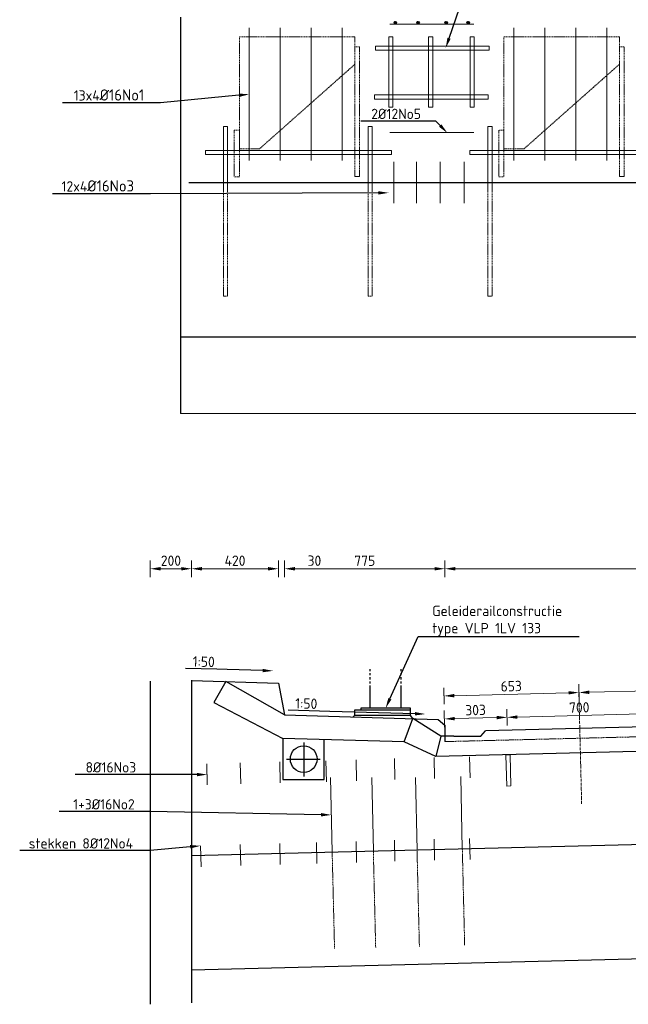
# Model space of a CAD drawing. Header units: millimetres. Extents: x -8028558 to 327273, y -63352 to 83293.
# Tile 176 of 195: x 285337 to 288281, y 5019 to 9782. Entities that reach past the tile are written whole.
import ezdxf
from ezdxf import colors
from ezdxf.entities.mleader import LeaderData, LeaderLine
from ezdxf.math import Vec2, Vec3

# ---------------------------------------------------------------- set-up
doc = ezdxf.new("R2010")
doc.units = ezdxf.units.MM
for name, pattern in [('NLCS-HIDDEN', [4, 2, -2]), ('XX-HART', [13, 4, -2, 1, -2, 4]), ('ZZ-HIDDEN-SO', [4, 2, -2])]:
    doc.linetypes.add(name, pattern=pattern)
for name, color, linetype, lineweight in [('B-CO-BC-BETONVORM-GD', 90, 'Continuous', 25), ('B-CO-BC-BETONVORM-GN', 10, 'ZZ-HIDDEN-SO', 13), ('B-CO-BC-STORTNAAD-GD', 10, 'BC-STORTNAAD', 25), ('B-CO-BC-WAPENING-GD', 130, 'Continuous', 25), ('B-CO-BC-WAPENING_HOOFDWAPENING-G', 170, 'Continuous', 18), ('B-CO-BC-WAPENING_HOOFDWAPENING-GN', 140, 'NLCS-HIDDEN', 13), ('B-CO-SC-STAALVORM-AD', 252, 'Continuous', 18), ('X-XX-AL-HARTLIJN-G', 7, 'XX-HART', 18), ('X-XX-AL-M', 7, 'Continuous', 18), ('X-XX-AL-VERWIJZING-T25', 7, 'Continuous', 25)]:
    doc.layers.add(name, color=color, linetype=linetype, lineweight=lineweight)
doc.styles.add('NLCS-ISO-MM20-T25', font='NLCS-ISO.ttf', dxfattribs={"height": 50})
doc.linetypes.add('BC-STORTNAAD', pattern='A,15,-1,[175,NLCS.SHX,S=1,R=0,X=0,Y=0],-1', length=17)
doc.dimstyles.new('NLCS-MM20-T25-PIJL_L0_H4', dxfattribs={"dimscale": 20, "dimtxt": 2.5, "dimasz": 2.5, "dimexe": 2, "dimexo": 2, "dimgap": 0.7, "dimtad": 1, "dimdec": 0, "dimzin": 0, "dimdsep": 46, "dimtxsty": 'NLCS-ISO-MM20-T25', "dimcen": 0, "dimdle": 2, "dimclrd": 256, "dimclre": 256, "dimclrt": 256, "dimadec": 4, "dimazin": 0, "dimtfac": 1, "dimtdec": 3, "dimtofl": 0, "dimtmove": 0, "dimatfit": 3, "dimfxl": 2, "dimfxlon": 1, "dimtfillclr": 256, "dimtolj": 1, "dimtzin": 0, "dimlwd": -1, "dimlwe": -1, "dimarcsym": 0})
pattern_1 = [(45, (0, 0), (-2.828427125, 2.828427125), []), (45, (0, 2.4284), (-2.828427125, 2.828427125), []), (45, (0, 2.5284), (-2.828427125, 2.828427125), []), (45, (0, 2.6284), (-2.828427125, 2.828427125), [])]

# ---------------------------------------------------------------- blocks, each defined once
blk = doc.blocks.new('*D1095')
at = {"layer": 'X-XX-AL-M', "transparency": 16777216}
for p, q in [((286168.2, 7086.2), (286168.2, 7166.2)), ((286588.2, 7086.2), (286588.2, 7166.2)), ((286218.2, 7126.2), (286538.2, 7126.2))]:
    blk.add_line(p, q, dxfattribs=at)
for points in [[(286218.2, 7134.6), (286218.2, 7117.9), (286168.2, 7126.2)], [(286538.2, 7134.6), (286538.2, 7117.9), (286588.2, 7126.2)]]:
    blk.add_solid(points, dxfattribs=at)
at = {"layer": 'X-XX-AL-M', "transparency": 16777216, "insert": (286378.2, 7165.2), "char_height": 50, "attachment_point": 5, "style": 'NLCS-ISO-MM20-T25'}
blk.add_mtext('\\A1;420', dxfattribs=at)
blk = doc.blocks.new('*D1096')
at = {"layer": 'X-XX-AL-M', "transparency": 16777216}
for p, q in [((286588.2, 7086.2), (286588.2, 7166.2)), ((286618.2, 7086.2), (286618.2, 7166.2)), ((286538.2, 7126.2), (286488.2, 7126.2)), ((286668.2, 7126.2), (286806.2, 7126.2))]:
    blk.add_line(p, q, dxfattribs=at)
for points in [[(286538.2, 7134.6), (286538.2, 7117.9), (286588.2, 7126.2)], [(286668.2, 7134.6), (286668.2, 7117.9), (286618.2, 7126.2)]]:
    blk.add_solid(points, dxfattribs=at)
at = {"layer": 'X-XX-AL-M', "transparency": 16777216, "insert": (286762.2, 7165.2), "char_height": 50, "attachment_point": 5, "style": 'NLCS-ISO-MM20-T25'}
blk.add_mtext('\\A1;30', dxfattribs=at)
blk = doc.blocks.new('*D1097')
at = {"layer": 'X-XX-AL-M', "transparency": 16777216}
for p, q in [((286618.2, 7086.2), (286618.2, 7166.2)), ((287393.2, 7086.2), (287393.2, 7166.2)), ((286668.2, 7126.2), (287343.2, 7126.2))]:
    blk.add_line(p, q, dxfattribs=at)
for points in [[(286668.2, 7134.6), (286668.2, 7117.9), (286618.2, 7126.2)], [(287343.2, 7134.6), (287343.2, 7117.9), (287393.2, 7126.2)]]:
    blk.add_solid(points, dxfattribs=at)
at = {"layer": 'X-XX-AL-M', "transparency": 16777216, "insert": (287005.7, 7165.2), "char_height": 50, "attachment_point": 5, "style": 'NLCS-ISO-MM20-T25'}
blk.add_mtext('\\A1;775', dxfattribs=at)
blk = doc.blocks.new('*D1098')
at = {"layer": 'X-XX-AL-M', "transparency": 16777216}
for p, q in [((287393.2, 7086.2), (287393.2, 7166.2)), ((306353.2, 7086.2), (306353.2, 7166.2)), ((287443.2, 7126.2), (306303.2, 7126.2))]:
    blk.add_line(p, q, dxfattribs=at)
for points in [[(287443.2, 7134.6), (287443.2, 7117.9), (287393.2, 7126.2)], [(306303.2, 7134.6), (306303.2, 7117.9), (306353.2, 7126.2)]]:
    blk.add_solid(points, dxfattribs=at)
at = {"layer": 'X-XX-AL-M', "transparency": 16777216, "insert": (296873.2, 7165.2), "char_height": 50, "attachment_point": 5, "style": 'NLCS-ISO-MM20-T25'}
blk.add_mtext('\\A1;18960', dxfattribs=at)
blk = doc.blocks.new('*D1099')
at = {"layer": 'X-XX-AL-M', "transparency": 16777216}
for p, q in [((285968.2, 7086.2), (285968.2, 7166.2)), ((286168.2, 7086.2), (286168.2, 7166.2)), ((286118.2, 7126.2), (286018.2, 7126.2))]:
    blk.add_line(p, q, dxfattribs=at)
for points in [[(286018.2, 7134.6), (286018.2, 7117.9), (285968.2, 7126.2)], [(286118.2, 7134.6), (286118.2, 7117.9), (286168.2, 7126.2)]]:
    blk.add_solid(points, dxfattribs=at)
at = {"layer": 'X-XX-AL-M', "transparency": 16777216, "insert": (286068.2, 7165.2), "char_height": 50, "attachment_point": 5, "style": 'NLCS-ISO-MM20-T25'}
blk.add_mtext('\\A1;200', dxfattribs=at)
blk = doc.blocks.new('*D936')
at = {"layer": 'X-XX-AL-M', "transparency": 16777216}
for p, q in [((287389.9, 6471.1), (287387.9, 6551)), ((287438.9, 6512.3), (287991.7, 6526.1)), ((288042.7, 6487.4), (288040.7, 6567.4))]:
    blk.add_line(p, q, dxfattribs=at)
for points in [[(287991.5, 6534.5), (287991.9, 6517.8), (288041.7, 6527.4)], [(287438.6, 6520.6), (287439.1, 6504), (287388.9, 6511.1)]]:
    blk.add_solid(points, dxfattribs=at)
at = {"layer": 'X-XX-AL-M', "transparency": 16777216, "insert": (287714.3, 6558.2), "char_height": 50, "attachment_point": 5, "rotation": 1.4321, "style": 'NLCS-ISO-MM20-T25'}
blk.add_mtext('\\A1;653', dxfattribs=at)
blk = doc.blocks.new('*D1100')
at = {"layer": 'X-XX-AL-M', "transparency": 16777216}
for p, q in [((289432.2, 6522.1), (289430.2, 6602.1)), ((288042.7, 6487.4), (288040.7, 6567.4)), ((288091.7, 6528.6), (289381.3, 6560.9))]:
    blk.add_line(p, q, dxfattribs=at)
for points in [[(288091.4, 6537), (288091.9, 6520.3), (288041.7, 6527.4)], [(289381, 6569.2), (289381.5, 6552.5), (289431.2, 6562.1)]]:
    blk.add_solid(points, dxfattribs=at)
at = {"layer": 'X-XX-AL-M', "transparency": 16777216, "insert": (288735.5, 6583.7), "char_height": 50, "attachment_point": 5, "rotation": 1.4321, "style": 'NLCS-ISO-MM20-T25'}
blk.add_mtext('\\A1;1390', dxfattribs=at)
blk = doc.blocks.new('*D1113')
at = {"layer": 'X-XX-AL-M', "transparency": 16777216}
for p, q in [((287695.4, 6367.5), (287693.4, 6447.5)), ((288395.2, 6385), (288393.2, 6465)), ((287744.4, 6408.8), (288344.2, 6423.7))]:
    blk.add_line(p, q, dxfattribs=at)
for points in [[(288344, 6432.1), (288344.4, 6415.4), (288394.2, 6425)], [(287744.2, 6417.1), (287744.6, 6400.4), (287694.4, 6407.5)]]:
    blk.add_solid(points, dxfattribs=at)
at = {"layer": 'X-XX-AL-M', "transparency": 16777216, "insert": (288043.3, 6455.2), "char_height": 50, "attachment_point": 5, "rotation": 1.4321, "style": 'NLCS-ISO-MM20-T25'}
blk.add_mtext('\\A1;700', dxfattribs=at)
blk = doc.blocks.new('*D1114')
at = {"layer": 'X-XX-AL-M', "transparency": 16777216}
for p, q in [((287392.1, 6359.9), (287390.1, 6439.9)), ((287695.4, 6367.5), (287693.4, 6447.5)), ((287644.4, 6406.3), (287441.1, 6401.2))]:
    blk.add_line(p, q, dxfattribs=at)
for points in [[(287440.9, 6409.5), (287441.3, 6392.8), (287391.1, 6399.9)], [(287644.2, 6414.6), (287644.7, 6397.9), (287694.4, 6407.5)]]:
    blk.add_solid(points, dxfattribs=at)
at = {"layer": 'X-XX-AL-M', "transparency": 16777216, "insert": (287541.8, 6442.7), "char_height": 50, "attachment_point": 5, "rotation": 1.4321, "style": 'NLCS-ISO-MM20-T25'}
blk.add_mtext('\\A1;303', dxfattribs=at)

msp = doc.modelspace()

# ---------------------------------------------------------------- hatches: boundary and pattern name
at = {"layer": 'B-CO-SC-STAALVORM-AD'}
h = msp.add_hatch(dxfattribs=at)
h.set_pattern_fill('ACO-STAAL', color=256, pattern_type=2)
h.set_pattern_definition(pattern_1)
h.paths.add_polyline_path([(287159.3, 9767.3, 1), (287147.3, 9767.3, 1)])
h = msp.add_hatch(dxfattribs=at)
h.set_pattern_fill('ACO-STAAL', color=256, pattern_type=2)
h.set_pattern_definition(pattern_1)
h.paths.add_polyline_path([(287269.9, 9767.3, 1), (287257.9, 9767.3, 1)])
h = msp.add_hatch(dxfattribs=at)
h.set_pattern_fill('ACO-STAAL', color=256, pattern_type=2)
h.set_pattern_definition(pattern_1)
h.paths.add_polyline_path([(287405.6, 9767.3, 1), (287393.6, 9767.3, 1)])
h = msp.add_hatch(dxfattribs=at)
h.set_pattern_fill('ACO-STAAL', color=256, pattern_type=2)
h.set_pattern_definition(pattern_1)
h.paths.add_polyline_path([(287512.1, 9767.3, 1), (287500.1, 9767.3, 1)])

# ---------------------------------------------------------------- linework, layer by layer
at = {"layer": 'B-CO-BC-BETONVORM-GD', "flags": 128}
for points in [[(286114.1, 9794.7), (286114.1, 7877)], [(286154.1, 8994.7), (306344.1, 8994.7)], [(305119.1, 8246.4), (286114.1, 8246.4)], [(304364.4, 7875.3), (286114.1, 7877)], [(306353.2, 6811.7), (287590.6, 6342.7)], [(306353.2, 6691.7), (287349.1, 6217.7)], [(287031.6, 6631.1), (287031.6, 6641.1)], [(287031.6, 6611.1), (287031.6, 6621.1)], [(287181.6, 6631.1), (287181.6, 6641.1)], [(287181.6, 6611.1), (287181.6, 6621.1)], [(285968.2, 6582.4), (285968.2, 5019.3)], [(286168.2, 6587.3), (286168.2, 5026.8)], [(286168.2, 6586), (286588.2, 6573.4)], [(286333.1, 6581.1), (286275.8, 6479.5)], [(286618.2, 6420.1), (286333.1, 6581.1)], [(286588.2, 6573.4), (286618.2, 6420.1)], [(287031.6, 6591.1), (287031.6, 6601.1)], [(287031.6, 6571.1), (287031.6, 6581.1)], [(287181.6, 6591.1), (287181.6, 6601.1)], [(287181.6, 6571.1), (287181.6, 6581.1)], [(287031.6, 6451.7), (287031.6, 6561.1)], [(287181.6, 6451.7), (287181.6, 6561.1)], [(286275.8, 6479.5), (286608.8, 6305.9)], [(287226.6, 6416.7), (287226.6, 6441.7), (286956.6, 6441.7), (286956.6, 6416.7)], [(287226.6, 6441.7), (287226.6, 6451.7), (286986.6, 6451.7), (286986.6, 6441.7)], [(286618.2, 6420.1), (287361.1, 6397.8)], [(286956.6, 6416.7), (286950.1, 6410.1)], [(287226.6, 6416.7), (286956.6, 6416.7)], [(287196.9, 6288.3), (287237.6, 6401.5)], [(287237.6, 6401.5), (287226.5, 6416.8)], [(287373.9, 6317), (287237.6, 6401.5)], [(287361.1, 6397.8), (287393.2, 6370.3)], [(287393.2, 6370.3), (287393.2, 6317)], [(287568, 6317), (287590.6, 6342.7)], [(286608.8, 6307.2), (286608.8, 6107.2)], [(287196.9, 6288.3), (286608.8, 6305.9)], [(286808.8, 6107.2), (286808.8, 6301.2)], [(287349.1, 6217.7), (287196.9, 6288.3)], [(287373.9, 6317), (287349.1, 6217.7)], [(287436.2, 6317), (287373.9, 6317)], [(287393.2, 6317), (287393.2, 6290.1)], [(287436.2, 6317), (287568, 6317)], [(286710.3, 6286.5), (286710.3, 6121.6)], [(286626.7, 6205.6), (286789.9, 6205.6)], [(286608.8, 6107.2), (286808.8, 6107.2)], [(286168.2, 5186.7), (306353.2, 5691.4)]]:
    msp.add_lwpolyline(points, dxfattribs=at)
at = {"layer": 'B-CO-BC-BETONVORM-GD'}
msp.add_circle((286710.3, 6205.6), 64.5, dxfattribs=at)
at = {"layer": 'B-CO-BC-BETONVORM-GN', "flags": 128}
msp.add_lwpolyline([(306353.2, 6762.9), (287393.2, 6290.1)], dxfattribs=at)
at = {"layer": 'B-CO-BC-STORTNAAD-GD', "flags": 128}
msp.add_lwpolyline([(306353.2, 6241.5), (286168.2, 5736.9)], dxfattribs=at)
at = {"layer": 'B-CO-BC-WAPENING-GD'}
for centre in [(287153.3, 9767.3), (287263.9, 9767.3), (287399.6, 9767.3), (287506.1, 9767.3)]:
    msp.add_circle(centre, 6, dxfattribs=at)
at = {"layer": 'B-CO-BC-WAPENING_HOOFDWAPENING-G', "flags": 128}
for points in [[(286447.1, 9100.6), (286447.1, 9742.2)], [(286597.1, 9100.6), (286597.1, 9742.2)], [(286747.1, 9100.6), (286747.1, 9742.2)], [(286897.1, 9100.6), (286897.1, 9742.2)], [(287127.9, 9761.3), (287533.8, 9761.3)], [(287726.7, 9100.6), (287726.7, 9742.2)], [(287876.7, 9100.6), (287876.7, 9742.2)], [(288026.7, 9100.6), (288026.7, 9742.2)], [(288176.7, 9100.6), (288176.7, 9742.2)], [(286322.1, 9264.7), (286342.1, 9264.7)], [(286322.1, 9264.7), (286322.1, 8994.7)], [(286342.1, 9264.7), (286342.1, 8994.7)], [(287021.9, 9264.7), (287041.9, 9264.7)], [(287021.9, 9264.7), (287021.9, 8994.7)], [(287041.9, 9264.7), (287041.9, 8994.7)], [(287601.7, 9264.7), (287621.7, 9264.7)], [(287601.7, 9264.7), (287601.7, 8994.7)], [(287621.7, 9264.7), (287621.7, 8994.7)], [(287127.9, 9236.9), (287533.8, 9236.9)], [(287146.1, 9094.7), (287146.1, 8894.7)], [(287255.7, 9094.7), (287255.7, 8894.7)], [(287370, 9094.7), (287370, 8894.7)], [(287486, 9094.7), (287486, 8894.7)], [(286597.2, 6091), (286594.6, 6192.3)], [(286820.7, 6095), (286818.2, 6196.3)], [(286966.2, 6100.7), (286963.7, 6202)], [(287151.6, 6106.4), (287149.1, 6207.8)], [(287343.3, 6111.9), (287340.8, 6213.3)], [(287515.9, 6114.5), (287513.3, 6215.8)], [(287709, 6225.6), (287689, 6225.1)], [(287692.7, 6075.1), (287689, 6225.1)], [(287712.7, 6075.6), (287709, 6225.6)], [(286243.9, 6081.2), (286241.3, 6182.6)], [(286405.5, 6085.5), (286402.9, 6186.8)], [(286840.5, 6116.1), (286848.2, 5754.7)], [(287039.7, 6116.1), (287047.3, 5759.7)], [(287251.2, 6116.1), (287258.7, 5764.9)], [(287470.2, 6121.6), (287477.8, 5770.4)], [(287712.7, 6075.6), (287692.7, 6075.1)], [(287151.6, 5711.8), (287149.1, 5813.1)], [(287343.3, 5717.3), (287340.8, 5818.7)], [(287515.9, 5719.8), (287513.3, 5821.2)], [(286213.8, 5684.8), (286211.2, 5786.1)], [(286405.5, 5690.8), (286402.9, 5792.2)], [(286597.2, 5696.4), (286594.6, 5797.7)], [(286774.5, 5700.5), (286772, 5801.9)], [(286966.2, 5706), (286963.7, 5807.4)]]:
    msp.add_lwpolyline(points, dxfattribs=at)
at = {"layer": 'B-CO-BC-WAPENING_HOOFDWAPENING-G'}
for points in [[(287121.6, 9698.8), (287141.6, 9698.8), (287141.6, 9358.8), (287121.6, 9358.8)], [(287314.5, 9698.8), (287334.5, 9698.8), (287334.5, 9358.8), (287314.5, 9358.8)], [(287515.3, 9698.8), (287535.3, 9698.8), (287535.3, 9358.8), (287515.3, 9358.8)], [(287057.7, 9654.6), (287607.7, 9654.6), (287607.7, 9634.6), (287057.7, 9634.6)], [(287052.3, 9418.3), (287602.3, 9418.3), (287602.3, 9398.3), (287052.3, 9398.3)], [(286235.1, 9149.7), (287135.1, 9149.7), (287135.1, 9129.7), (286235.1, 9129.7)], [(287514.7, 9149.7), (288414.7, 9149.7), (288414.7, 9129.7), (287514.7, 9129.7)]]:
    msp.add_lwpolyline(points, close=True, dxfattribs=at)
at = {"layer": 'B-CO-BC-WAPENING_HOOFDWAPENING-GN', "flags": 128}
for points in [[(286958.1, 9699), (286399.5, 9699)], [(286399.5, 9699), (286399.5, 9157.7)], [(286958.1, 9650.3), (286958.1, 9699)], [(288237.7, 9699), (287679.1, 9699)], [(287679.1, 9699), (287679.1, 9157.7)], [(288237.7, 9650.3), (288237.7, 9699)], [(286496.8, 9157.7), (286958.1, 9566.5)], [(287776.4, 9157.7), (288237.7, 9566.5)], [(286399.5, 9157.7), (286496.8, 9157.7)], [(287679.1, 9157.7), (287776.4, 9157.7)], [(286322.1, 8994.7), (286322.1, 8444.7)], [(286342.1, 8444.7), (286342.1, 8994.7)], [(287021.9, 8994.7), (287021.9, 8444.7)], [(287041.9, 8444.7), (287041.9, 8994.7)], [(287601.7, 8994.7), (287601.7, 8444.7)], [(287621.7, 8444.7), (287621.7, 8994.7)], [(286322.1, 8444.7), (286342.1, 8444.7)], [(287021.9, 8444.7), (287041.9, 8444.7)], [(287601.7, 8444.7), (287621.7, 8444.7)], [(287258.7, 5764.9), (287270.1, 5299.4)], [(287477.8, 5770.4), (287489.1, 5304.8)], [(286848.2, 5754.7), (286859.6, 5289.1)], [(287047.3, 5759.7), (287058.7, 5294.1)]]:
    msp.add_lwpolyline(points, dxfattribs=at)
at = {"layer": 'B-CO-BC-WAPENING_HOOFDWAPENING-GN'}
for points in [[(286980.4, 9024.3), (286958.1, 9024.3), (286958.1, 9650.3), (286980.4, 9650.3)], [(288260, 9024.3), (288237.7, 9024.3), (288237.7, 9650.3), (288260, 9650.3)], [(286399.5, 9248.1), (286374.2, 9248.1), (286374.2, 9022.2), (286399.5, 9022.2)], [(287679.1, 9248.1), (287653.8, 9248.1), (287653.8, 9022.2), (287679.1, 9022.2)]]:
    msp.add_lwpolyline(points, close=True, dxfattribs=at)
at = {"layer": 'X-XX-AL-HARTLIJN-G', "flags": 128}
msp.add_lwpolyline([(288055.1, 5988.4), (288041.7, 6527.4)], dxfattribs=at)

# ---------------------------------------------------------------- dimensions: what is measured, and where the dimension line sits
at = {"layer": 'X-XX-AL-M'}
for base, p1, p2, picture, middle in [((285968.2, 7126.2), (286168.2, 6587.3), (285968.2, 6582.4), '*D1099', (286068.2, 7165.2)), ((286588.2, 7126.2), (286168.2, 6587.3), (286588.2, 6573.4), '*D1095', (286378.2, 7165.2)), ((286618.2, 7126.2), (286588.2, 6573.4), (286618.2, 6420.1), '*D1096', (286762.2, 7165.2)), ((287393.2, 7126.2), (286618.2, 6420.1), (287393.2, 6370.3), '*D1097', (287005.7, 7165.2)), ((306353.2, 7126.2), (287393.2, 6370.3), (306353.2, 6811.7), '*D1098', (296873.2, 7165.2))]:
    dim = msp.add_linear_dim(base=base, p1=p1, p2=p2, dimstyle='NLCS-MM20-T25-PIJL_L0_H4', dxfattribs=at)
    dim.commit()
    dim.dimension.update_dxf_attribs({"geometry": picture, "text_midpoint": middle})
for p1, p2, distance, picture, middle in [((287393.2, 6337.7), (288046, 6354), 173.4, '*D936', (287714.3, 6558.2)), ((287699, 6225.3), (288398.8, 6242.8), 182.2, '*D1113', (288043.3, 6455.2))]:
    dim = msp.add_aligned_dim(p1=p1, p2=p2, distance=distance, dimstyle='NLCS-MM20-T25-PIJL_L0_H4', dxfattribs=at)
    dim.commit()
    dim.dimension.update_dxf_attribs({"geometry": picture, "text_midpoint": middle})
for base, p1, p2, picture, middle in [((289431.2, 6562.1), (288046, 6354), (289435.6, 6388.8), '*D1100', (288735.5, 6583.7)), ((287391.1, 6399.9), (287699, 6225.3), (287393.2, 6317), '*D1114', (287541.8, 6442.7))]:
    dim = msp.add_linear_dim(base=base, p1=p1, p2=p2, angle=181.4321, dimstyle='NLCS-MM20-T25-PIJL_L0_H4', dxfattribs=at)
    dim.commit()
    dim.dimension.update_dxf_attribs({"geometry": picture, "text_midpoint": middle})

# ---------------------------------------------------------------- leaders
at = {"layer": 'X-XX-AL-VERWIJZING-T25'}
ml = msp.add_multileader_mtext('Standard', dxfattribs=at)
ml.set_content('2xMerk F', color=256, style='NLCS-ISO-MM20-T25')
ml.set_leader_properties(color=256, linetype='ByLayer', lineweight=-1)
ml.build(insert=Vec2(0, 0))
ml.multileader.update_dxf_attribs({"text_left_attachment_type": 5, "text_right_attachment_type": 5, "dogleg_length": 50, "arrow_head_size": 50})
ctx = ml.context
ctx.base_point, ctx.char_height, ctx.arrow_head_size, ctx.landing_gap_size, ctx.plane_origin = Vec3(287539.7, 9912.6), 50, 50, 18, Vec3(287397.2, 9645)
ctx.left_attachment, ctx.right_attachment = 5, 5
notes = []
notes.append((ctx, [(0, (1, 1, 0), (287489.7, 9912.6), (1, 0), 50, [(0, [(287397.2, 9645)], 0, [])])]))
ctx.mtext.insert, ctx.mtext.flow_direction = Vec3(287557.7, 9972.6), 5
ml = msp.add_multileader_mtext('Standard', dxfattribs=at)
ml.set_content('13x4{\\H1.08333x;Ø\\H1x;16No1}', color=256, style='NLCS-ISO-MM20-T25')
ml.set_leader_properties(color=256, linetype='ByLayer', lineweight=-1)
ml.build(insert=Vec2(0, 0))
ml.multileader.update_dxf_attribs({"text_left_attachment_type": 5, "text_right_attachment_type": 5, "dogleg_length": 50, "arrow_head_size": 50})
ctx = ml.context
ctx.base_point, ctx.char_height, ctx.arrow_head_size, ctx.landing_gap_size, ctx.plane_origin = Vec3(285579.9, 9380), 50, 50, 18, Vec3(286345.8, 9374.1)
ctx.left_attachment, ctx.right_attachment = 5, 5
notes.append((ctx, [(0, (1, 1, 0), (286018, 9380), (-1, 0), 50, [(0, [(286447.1, 9421.4)], 0, [])])]))
ctx.mtext.insert, ctx.mtext.width, ctx.mtext.flow_direction = Vec3(285597.9, 9445), 852.279, 5
ml = msp.add_multileader_mtext('Standard', dxfattribs=at)
ml.set_content('2Ø12No5', color=256, style='NLCS-ISO-MM20-T25')
ml.set_leader_properties(color=256, linetype='ByLayer', lineweight=-1)
ml.build(insert=Vec2(0, 0))
ml.multileader.update_dxf_attribs({"text_left_attachment_type": 5, "text_right_attachment_type": 5, "dogleg_length": 50, "arrow_head_size": 50})
ctx = ml.context
ctx.base_point, ctx.char_height, ctx.arrow_head_size, ctx.landing_gap_size, ctx.plane_origin = Vec3(287019.2, 9291.5), 50, 50, 18, Vec3(287305.8, 9233.5)
ctx.left_attachment, ctx.right_attachment = 5, 5
notes.append((ctx, [(0, (1, 1, 0), (287350.2, 9291.5), (-1, 0), 50, [(0, [(287405.8, 9233.5)], 0, [])])]))
ctx.mtext.insert, ctx.mtext.flow_direction = Vec3(287037.2, 9351.5), 5
ml = msp.add_multileader_mtext('Standard', dxfattribs=at)
ml.set_content('12x4{\\H1.08333x;Ø\\H1x;16No3}', color=256, style='NLCS-ISO-MM20-T25')
ml.set_leader_properties(color=256, linetype='ByLayer', lineweight=-1)
ml.build(insert=Vec2(0, 0))
ml.multileader.update_dxf_attribs({"text_left_attachment_type": 5, "text_right_attachment_type": 5, "dogleg_length": 50, "arrow_head_size": 50})
ctx = ml.context
ctx.base_point, ctx.char_height, ctx.arrow_head_size, ctx.landing_gap_size, ctx.plane_origin = Vec3(285521, 8940.1), 50, 50, 18, Vec3(287303.4, 9175.6)
ctx.left_attachment, ctx.right_attachment = 5, 5
notes.append((ctx, [(0, (1, 1, 0), (285969.9, 8940.1), (-1, 0), 50, [(0, [(287121.1, 8944.7)], 0, [])])]))
ctx.mtext.insert, ctx.mtext.width, ctx.mtext.flow_direction = Vec3(285539, 9005.1), 673.333, 5
ml = msp.add_multileader_mtext('Standard', dxfattribs=at)
ml.set_content('Geleiderailconstructie\\Ptype VLP 1LV 133 ', color=256, style='NLCS-ISO-MM20-T25')
ml.set_leader_properties(color=256, linetype='ByLayer', lineweight=-1)
ml.build(insert=Vec2(0, 0))
ml.multileader.update_dxf_attribs({"text_left_attachment_type": 5, "text_right_attachment_type": 5, "dogleg_length": 50, "arrow_head_size": 50})
ctx = ml.context
ctx.base_point, ctx.char_height, ctx.arrow_head_size, ctx.landing_gap_size, ctx.plane_origin = Vec3(287314.1, 6799), 50, 50, 18, Vec3(287106.6, 6451.7)
ctx.left_attachment, ctx.right_attachment = 5, 5
notes.append((ctx, [(1, (1, 1, 0), (287264.1, 6799), (1, 0), 50, [(0, [(287106.6, 6451.7)], 0, [])])]))
ctx.mtext.insert, ctx.mtext.flow_direction = Vec3(287332.1, 6947.4), 5
ml = msp.add_multileader_mtext('Standard', dxfattribs=at)
ml.set_content('1:50', color=256, style='NLCS-ISO-MM20-T25')
ml.set_leader_properties(color=256, linetype='ByLayer', lineweight=-1)
ml.build(insert=Vec2(0, 0))
ml.multileader.update_dxf_attribs({"text_left_attachment_type": 5, "text_right_attachment_type": 5, "dogleg_length": 50, "arrow_head_size": 50})
ctx = ml.context
ctx.base_point, ctx.char_height, ctx.arrow_head_size, ctx.landing_gap_size, ctx.plane_origin, ctx.plane_x_axis, ctx.plane_y_axis = Vec3(286154.6, 6643.6), 50, 50, 18, Vec3(286803, 6625.8), Vec3(0.999624, -0.027417), Vec3(0.027417, 0.999624)
ctx.left_attachment, ctx.right_attachment = 5, 5
notes.append((ctx, [(0, (1, 1, 0), (286340.5, 6638.5), (-0.999624, 0.027417), 50, [(0, [(286562, 6632.4)], 0, [])])]))
ctx.mtext.insert, ctx.mtext.text_direction, ctx.mtext.rotation, ctx.mtext.flow_direction = Vec3(286174.2, 6703.1), Vec3(0.999624, -0.027417), 6.255765, 5
ml = msp.add_multileader_mtext('Standard', dxfattribs=at)
ml.set_content('1:50', color=256, style='NLCS-ISO-MM20-T25')
ml.set_leader_properties(color=256, linetype='ByLayer', lineweight=-1)
ml.build(insert=Vec2(0, 0))
ml.multileader.update_dxf_attribs({"text_left_attachment_type": 5, "text_right_attachment_type": 5, "dogleg_length": 50, "arrow_head_size": 50})
ctx = ml.context
ctx.base_point, ctx.char_height, ctx.arrow_head_size, ctx.landing_gap_size, ctx.plane_origin, ctx.plane_x_axis, ctx.plane_y_axis = Vec3(286650.6, 6441.2), 50, 50, 18, Vec3(287299, 6423.4), Vec3(0.999624, -0.027417), Vec3(0.027417, 0.999624)
ctx.left_attachment, ctx.right_attachment = 5, 5
notes.append((ctx, [(0, (1, 1, 0), (286836.5, 6436.1), (-0.999624, 0.027417), 50, [(0, [(287299, 6423.4)], 0, [])])]))
ctx.mtext.insert, ctx.mtext.text_direction, ctx.mtext.rotation, ctx.mtext.flow_direction = Vec3(286670.2, 6500.6), Vec3(0.999624, -0.027417), 6.255765, 5
ml = msp.add_multileader_mtext('Standard', dxfattribs=at)
ml.set_content('8Ø16No3', color=256, style='NLCS-ISO-MM20-T25')
ml.set_leader_properties(color=256, linetype='ByLayer', lineweight=-1)
ml.build(insert=Vec2(0, 0))
ml.multileader.update_dxf_attribs({"text_left_attachment_type": 5, "text_right_attachment_type": 5, "dogleg_length": 50, "arrow_head_size": 50})
ctx = ml.context
ctx.base_point, ctx.char_height, ctx.arrow_head_size, ctx.landing_gap_size, ctx.plane_origin = Vec3(285637.2, 6130.6), 50, 50, 18, Vec3(286243.9, 6130.6)
ctx.left_attachment, ctx.right_attachment = 5, 5
notes.append((ctx, [(0, (1, 1, 0), (285968.2, 6130.6), (-1, 0), 50, [(0, [(286243.9, 6130.6)], 0, [])])]))
ctx.mtext.insert, ctx.mtext.flow_direction = Vec3(285655.2, 6190.6), 5
ml = msp.add_multileader_mtext('Standard', dxfattribs=at)
ml.set_content('1+3Ø16No2', color=256, style='NLCS-ISO-MM20-T25')
ml.set_leader_properties(color=256, linetype='ByLayer', lineweight=-1)
ml.build(insert=Vec2(0, 0))
ml.multileader.update_dxf_attribs({"text_left_attachment_type": 5, "text_right_attachment_type": 5, "dogleg_length": 50, "arrow_head_size": 50})
ctx = ml.context
ctx.base_point, ctx.char_height, ctx.arrow_head_size, ctx.landing_gap_size, ctx.plane_origin = Vec3(285577.2, 5951.8), 50, 50, 18, Vec3(286844.3, 5935.4)
ctx.left_attachment, ctx.right_attachment = 5, 5
notes.append((ctx, [(0, (1, 1, 0), (285968.2, 5951.8), (-1, 0), 50, [(0, [(286844.3, 5935.4)], 0, [])])]))
ctx.mtext.insert, ctx.mtext.flow_direction = Vec3(285595.2, 6011.8), 5
ml = msp.add_multileader_mtext('Standard', dxfattribs=at)
ml.set_content('stekken 8Ø12No4', color=256, style='NLCS-ISO-MM20-T25')
ml.set_leader_properties(color=256, linetype='ByLayer', lineweight=-1)
ml.build(insert=Vec2(0, 0))
ml.multileader.update_dxf_attribs({"text_left_attachment_type": 5, "text_right_attachment_type": 5, "dogleg_length": 50, "arrow_head_size": 50})
ctx = ml.context
ctx.base_point, ctx.char_height, ctx.arrow_head_size, ctx.landing_gap_size, ctx.plane_origin = Vec3(285362.2, 5762.8), 50, 50, 18, Vec3(286212.4, 5762.8)
ctx.left_attachment, ctx.right_attachment = 5, 5
notes.append((ctx, [(0, (1, 1, 0), (285968.2, 5762.8), (-1, 0), 50, [(0, [(286211.2, 5786.1)], 0, [])])]))
ctx.mtext.insert, ctx.mtext.flow_direction = Vec3(285380.2, 5822.8), 5
for ctx, leaders in notes:
    for number, flags, end, landing, length, lines in leaders:
        leader = LeaderData()
        leader.index, (leader.has_last_leader_line, leader.has_dogleg_vector, leader.attachment_direction) = number, flags
        leader.last_leader_point, leader.dogleg_vector, leader.dogleg_length = Vec3(end), Vec3(landing), length
        for number, points, colour, breaks in lines:
            line = LeaderLine()
            line.index, line.vertices, line.color, line.breaks = number, Vec3.list(points), colors.encode_raw_color(colour), breaks
            leader.lines.append(line)
        ctx.leaders.append(leader)

doc.saveas('drawing.dxf')
